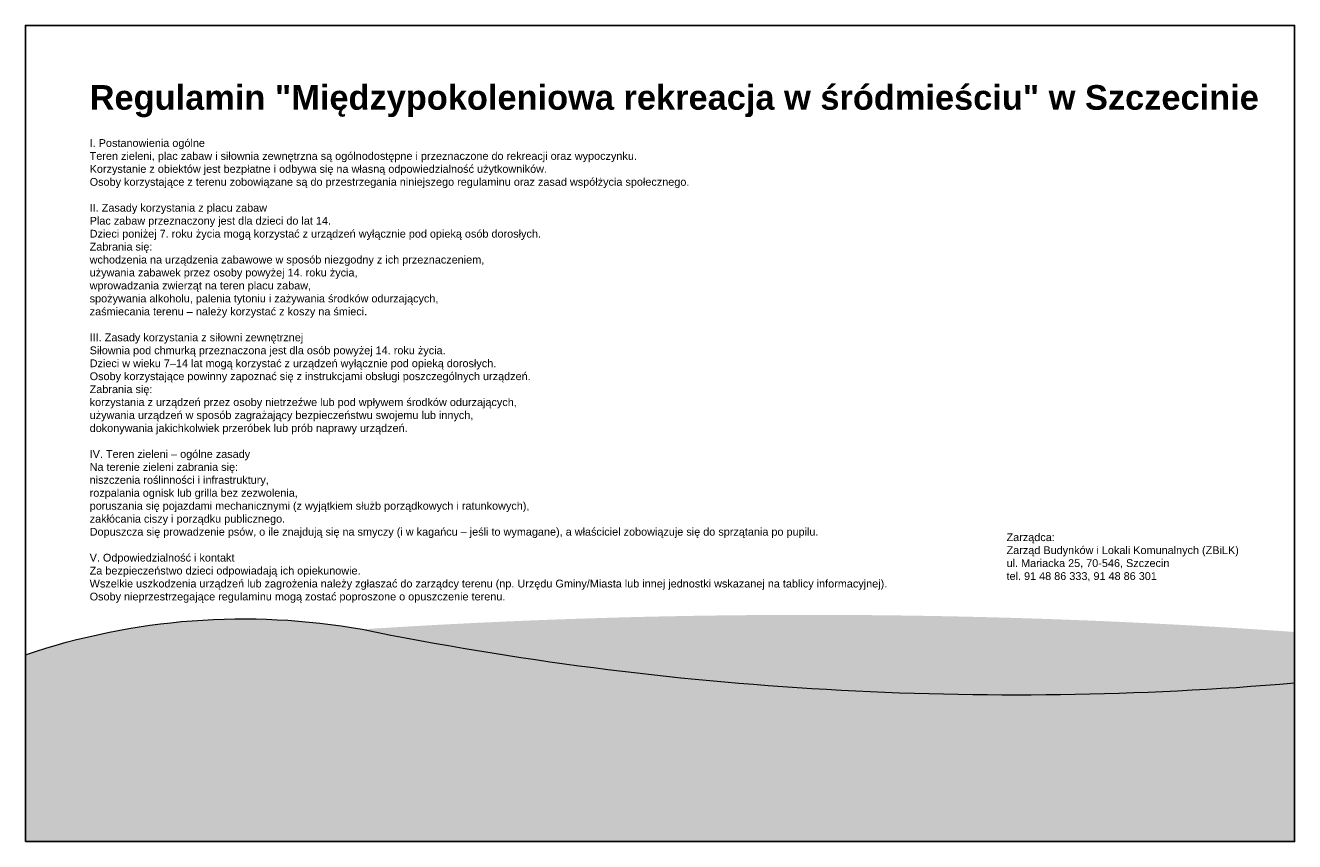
# Model space of a CAD drawing. Header units: millimetres. Extents: x 115 to 851, y -210 to 210.
# Tile 3 of 4: x 488 to 684, y 68 to 194. Entities that reach past the tile are written whole.
import ezdxf

# ---------------------------------------------------------------- set-up
doc = ezdxf.new("R2010")
doc.units = ezdxf.units.MM
doc.header["$LTSCALE"] = 1000
doc.layers.add('0_LEGENDA', color=7, linetype='Continuous', lineweight=0)
doc.styles.get("Standard").update_dxf_attribs({"font": 'arial.ttf'})

msp = doc.modelspace()

# ---------------------------------------------------------------- hatches: boundary and pattern name
for color, points in [(140, [(487.82, 96.41), (487.82, 81.56, -0.135545), (539.84, 100.33, 0.126182)]), (155, [(539.84, 100.33, -0.033762), (683.82, 99.92), (683.82, 92.06, -0.071203)]), (156, [(487.82, 81.56), (487.82, 67.56), (683.82, 67.56), (683.82, 92.06, -0.071203), (539.84, 100.33, 0.135545)])]:
    msp.add_hatch(color=color).paths.add_polyline_path(points)

# ---------------------------------------------------------------- linework, layer by layer
msp.add_lwpolyline([(487.82, 67.56), (683.82, 67.56), (683.82, 193.56), (487.82, 193.56)], close=True)
at = {"color": 7, "lineweight": 18}
msp.add_lwpolyline([(487.82, 96.41, -0.126182), (539.84, 100.33, 0.071203), (683.82, 92.06, -4.694275)], format="xyb", dxfattribs=at)

# ---------------------------------------------------------------- texts
at = {"layer": '0_LEGENDA', "color": 1, "lineweight": 30, "ltscale": 100, "char_height": 1.2, "attachment_point": 1}
for s, insert, width in [('{\\fArial|b1|i0|c0|p34;\\H3.166667x;\\C256;Regulamin "Międzypokoleniowa rekreacja w śródmieściu" w Szczecinie\\P\\fArial|b0|i0|c0|p34;\\H0.315789x;\\PI. Postanowienia ogólne\\PTeren zieleni, plac zabaw i siłownia zewnętrzna są ogólnodostępne i przeznaczone do rekreacji oraz wypoczynku.\\PKorzystanie z obiektów jest bezpłatne i odbywa się na własną odpowiedzialność użytkowników.\\POsoby korzystające z terenu zobowiązane są do przestrzegania niniejszego regulaminu oraz zasad współżycia społecznego.\\P\\PII. Zasady korzystania z placu zabaw\\PPlac zabaw przeznaczony jest dla dzieci do lat 14.\\PDzieci poniżej 7. roku życia mogą korzystać z urządzeń wyłącznie pod opieką osób dorosłych.\\PZabrania się:\\Pwchodzenia na urządzenia zabawowe w sposób niezgodny z ich przeznaczeniem,\\Pużywania zabawek przez osoby powyżej 14. roku życia,\\Pwprowadzania zwierząt na teren placu zabaw,\\Pspożywania alkoholu, palenia tytoniu i zażywania środków odurzających,\\Pzaśmiecania terenu – należy korzystać z koszy na śmieci.\\P\\PIII. Zasady korzystania z siłowni zewnętrznej\\PSiłownia pod chmurką przeznaczona jest dla osób powyżej 14. roku życia.\\PDzieci w wieku 7–14 lat mogą korzystać z urządzeń wyłącznie pod opieką dorosłych.\\POsoby korzystające powinny zapoznać się z instrukcjami obsługi poszczególnych urządzeń.\\PZabrania się:\\Pkorzystania z urządzeń przez osoby nietrzeźwe lub pod wpływem środków odurzających,\\Pużywania urządzeń w sposób zagrażający bezpieczeństwu swojemu lub innych,\\Pdokonywania jakichkolwiek przeróbek lub prób naprawy urządzeń.\\P\\PIV. Teren zieleni – ogólne zasady\\PNa terenie zieleni zabrania się:\\Pniszczenia roślinności i infrastruktury,\\Prozpalania ognisk lub grilla bez zezwolenia,\\Pporuszania się pojazdami mechanicznymi (z wyjątkiem służb porządkowych i ratunkowych),\\Pzakłócania ciszy i porządku publicznego.\\PDopuszcza się prowadzenie psów, o ile znajdują się na smyczy (i w kagańcu – jeśli to wymagane), a właściciel zobowiązuje się do sprzątania po pupilu.\\P\\PV. Odpowiedzialność i kontakt\\PZa bezpieczeństwo dzieci odpowiadają ich opiekunowie.\\PWszelkie uszkodzenia urządzeń lub zagrożenia należy zgłaszać do zarządcy terenu (np. Urzędu Gminy/Miasta lub innej jednostki wskazanej na tablicy informacyjnej).\\POsoby nieprzestrzegające regulaminu mogą zostać poproszone o opuszczenie terenu.}', (497.75, 184.34), 537.7721), ('{\\C256;Zarządca:\\PZarząd Budynków i Lokali Komunalnych (ZBiLK)\\Pul. Mariacka 25, 70-546, Szczecin\\Ptel. 91 48 86 333, 91 48 86 301}', (639.34, 115.15), 538.4768)]:
    msp.add_mtext(s, dxfattribs=dict(at, insert=insert, width=width))

doc.saveas('drawing.dxf')
